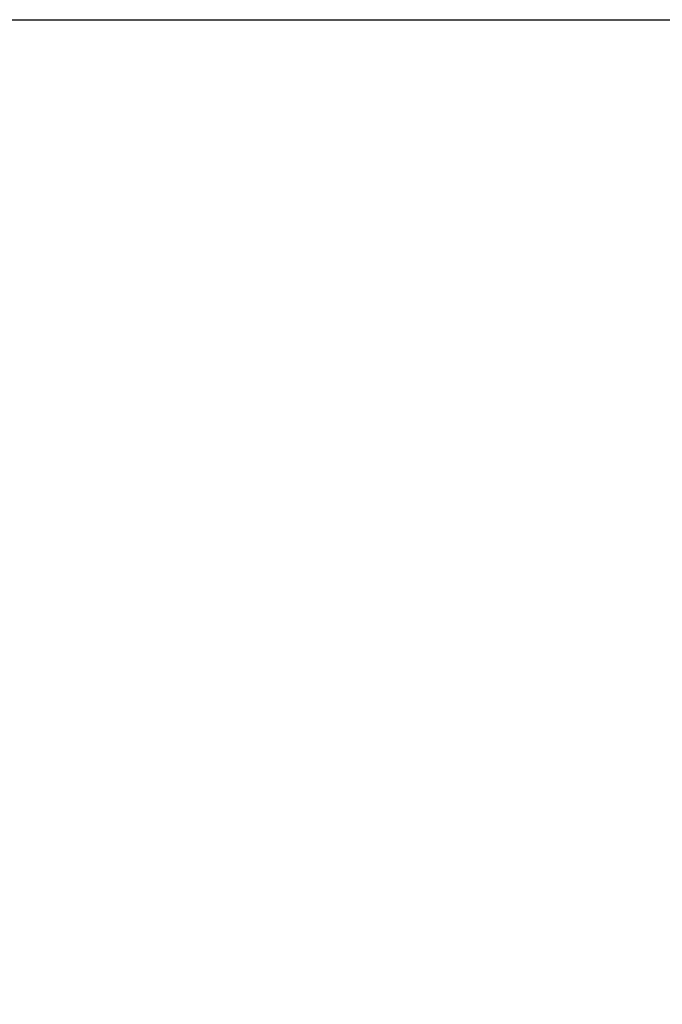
# Model space of a CAD drawing. Header units: millimetres. Extents: x 15 to 2005, y -26 to 622.
# Tile 236 of 256: x 87.4776 to 87.4901, y -12.1641 to -12.1449. Entities that reach past the tile are written whole.
import ezdxf

# ---------------------------------------------------------------- set-up
doc = ezdxf.new("R2010")
doc.units = ezdxf.units.MM

# ---------------------------------------------------------------- blocks, each defined once
blk = doc.blocks.new('SG')
at = {"color": 7, "linetype": 'Continuous'}
blk.add_open_spline([(87.4026, -12.243162), (87.404006, -12.243153), (87.40542, -12.243123), (87.406841, -12.243073), (87.408268, -12.243002), (87.409703, -12.24291), (87.411143, -12.242797), (87.412589, -12.242662), (87.414041, -12.242506), (87.415497, -12.242327), (87.416958, -12.242126), (87.418422, -12.241903), (87.419891, -12.241656), (87.421362, -12.241387), (87.422835, -12.241094), (87.424311, -12.240777), (87.425788, -12.240437), (87.427266, -12.240073), (87.428744, -12.239685), (87.430222, -12.239272), (87.431699, -12.238835), (87.433175, -12.238374), (87.434649, -12.237888), (87.43612, -12.237377), (87.437589, -12.236842), (87.439053, -12.236282), (87.440514, -12.235697), (87.441969, -12.235087), (87.443419, -12.234452), (87.444863, -12.233793), (87.4463, -12.233109), (87.44773, -12.2324), (87.449152, -12.231667), (87.450565, -12.230909), (87.451969, -12.230127), (87.453363, -12.22932), (87.454747, -12.22849), (87.456119, -12.227636), (87.45748, -12.226758), (87.458829, -12.225857), (87.460165, -12.224933), (87.461487, -12.223985), (87.462796, -12.223016), (87.464089, -12.222024), (87.465368, -12.22101), (87.466631, -12.219975), (87.467878, -12.218918), (87.469108, -12.217841), (87.47032, -12.216743), (87.471515, -12.215625), (87.472691, -12.214487), (87.473849, -12.213331), (87.474988, -12.212156), (87.476106, -12.210963), (87.477205, -12.209752), (87.478283, -12.208524), (87.479341, -12.207279), (87.480377, -12.206018), (87.481391, -12.204742), (87.482383, -12.203451), (87.483353, -12.202145), (87.484301, -12.200826), (87.485225, -12.199493), (87.486127, -12.198147), (87.487005, -12.19679), (87.487859, -12.195421), (87.48869, -12.194041), (87.489496, -12.192651), (87.490279, -12.191251), (87.491037, -12.189843), (87.49177, -12.188425), (87.492479, -12.187), (87.493164, -12.185568), (87.493824, -12.18413), (87.494459, -12.182685), (87.495069, -12.181235), (87.495655, -12.17978), (87.496216, -12.178322), (87.496752, -12.176859), (87.497264, -12.175394), (87.497751, -12.173926), (87.498213, -12.172457), (87.498652, -12.170986), (87.499066, -12.169515), (87.499456, -12.168044), (87.499822, -12.166573), (87.500164, -12.165103), (87.500482, -12.163635), (87.500778, -12.162169), (87.50105, -12.160705), (87.501299, -12.159245), (87.501525, -12.157788), (87.501729, -12.156335), (87.501911, -12.154886), (87.502071, -12.153443), (87.502209, -12.152004), (87.502326, -12.150572), (87.502421, -12.149146), (87.502496, -12.147726), (87.502551, -12.146313), (87.502585, -12.144908)], degree=1, knots=[0, 0, 0.00905, 0.018152, 0.027304, 0.036507, 0.04576, 0.055062, 0.064412, 0.07381, 0.083256, 0.092749, 0.102287, 0.111871, 0.1215, 0.131172, 0.140887, 0.150645, 0.160443, 0.170283, 0.180161, 0.190079, 0.200034, 0.210025, 0.220052, 0.230114, 0.24021, 0.250338, 0.260497, 0.270686, 0.280905, 0.291152, 0.301425, 0.311724, 0.322047, 0.332394, 0.342762, 0.353151, 0.363558, 0.373984, 0.384427, 0.394885, 0.405356, 0.41584, 0.426336, 0.436841, 0.447355, 0.457875, 0.468401, 0.478932, 0.489465, 0.5, 0.510535, 0.521068, 0.531599, 0.542125, 0.552645, 0.563159, 0.573664, 0.58416, 0.594644, 0.605115, 0.615573, 0.626016, 0.636442, 0.646849, 0.657238, 0.667606, 0.677953, 0.688276, 0.698575, 0.708848, 0.719095, 0.729314, 0.739503, 0.749662, 0.75979, 0.769886, 0.779948, 0.789975, 0.799966, 0.809921, 0.819839, 0.829717, 0.839557, 0.849355, 0.859113, 0.868828, 0.8785, 0.888129, 0.897713, 0.907251, 0.916744, 0.92619, 0.935588, 0.944938, 0.95424, 0.963493, 0.972696, 0.981848, 0.99095, 1, 1], dxfattribs=at)

msp = doc.modelspace()

# ---------------------------------------------------------------- linework, layer by layer
at = {"color": 7, "linetype": 'Continuous'}
msp.add_line((86.84914, -12.144908), (87.502585, -12.144908), dxfattribs=at)
msp.add_arc((87.4026, -12.143162), 0.1, 270, 359, dxfattribs=at)

# ---------------------------------------------------------------- block references
msp.add_blockref('SG', (0, 0))

doc.saveas('drawing.dxf')
